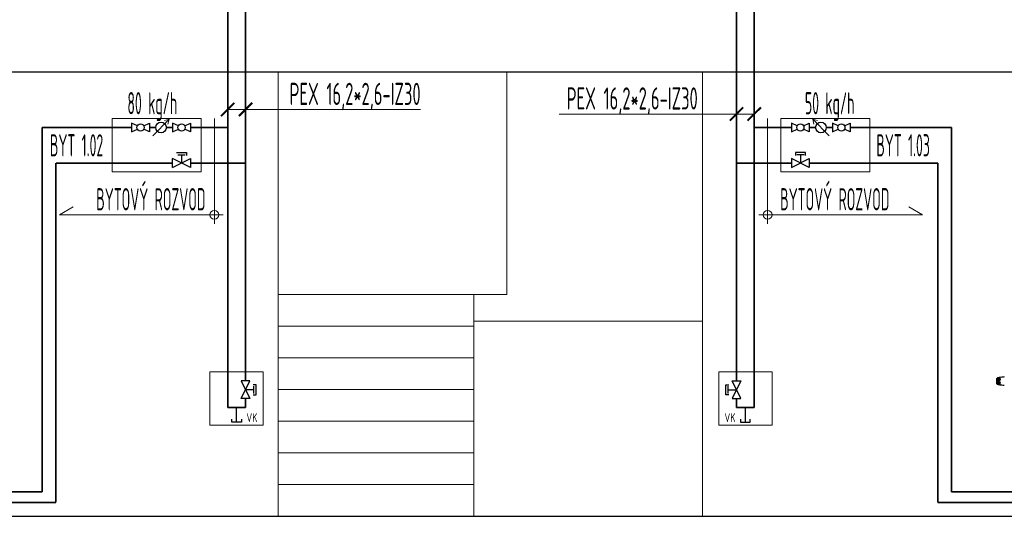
# Model space of a CAD drawing. Header units: millimetres. Extents: x 60394 to 199354, y 20895 to 166073.
# Tile 90 of 256: x 84886 to 90422, y 20895 to 23689. Entities that reach past the tile are written whole.
import ezdxf
from ezdxf.enums import TextEntityAlignment as Align

# ---------------------------------------------------------------- set-up
doc = ezdxf.new("R2010")
doc.units = ezdxf.units.MM
doc.linetypes.add('phl_thick', pattern=[0])
doc.linetypes.add('VERDECKT', pattern=[9.525, 6.35, -3.175])
for name, color, linetype, lineweight in [('JS_VYT_POPIS - OBECNĚ', 7, 'Continuous', 5), ('UT_KOTY - DIMENZE', 7, 'Continuous', 5), ('UT_POTRUBI - PŘÍVOD', 1, 'Continuous', 35), ('UT_SCHÉMA_POPIS', 7, 'VERDECKT', 5), ('UT_SCHÉMA_PŘÍVOD', 10, 'Continuous', 35), ('UT_SCHÉMA_SYMBOLY', 7, 'Continuous', 25), ('UT_SCHÉMA_ZPÁTEČKA', 172, 'VERDECKT', 35), ('UT_ZAŘÍZENÍ - ZDROJ', 3, 'Continuous', 35), ('VZT_50 POPIS - OBECNE', 7, 'Continuous', 5)]:
    doc.layers.add(name, color=color, linetype=linetype, lineweight=lineweight)
doc.styles.add('ISO 2.5', font='isocp.shx', dxfattribs={"width": 0.8, "height": 2.5})
doc.styles.add('ISOCP 2.5', font='isocp.shx', dxfattribs={"width": 0.6, "height": 2.5})
doc.styles.add('VZT_POPIS', font='isocp.shx', dxfattribs={"width": 0.6, "height": 125})

# ---------------------------------------------------------------- blocks, each defined once
blk = doc.blocks.new('_ArchTick')
at = {"color": 0, "linetype": 'ByBlock', "const_width": 0.15}
blk.add_lwpolyline([(-0.5, -0.5), (0.5, 0.5)], dxfattribs=at)

msp = doc.modelspace()

# ---------------------------------------------------------------- linework, layer by layer
for p, q in [((64740.6, 23395.4), (199354.4, 23395.4)), ((64740.6, 20895.4), (199354.4, 20895.4))]:
    msp.add_line(p, q)
at = {"color": 0, "linetype": 'Continuous'}
for p, q in [((90380.2, 21640.6), (90380.2, 21671.4)), ((90381.2, 21639.5), (90381.2, 21672.5)), ((90383.2, 21666.9), (90383.2, 21671)), ((90383.2, 21652.7), (90383.2, 21659.4)), ((90383.6, 21671.4), (90383.7, 21671.4)), ((90383.7, 21671.4), (90383.7, 21671.4)), ((90383.7, 21671.4), (90383.8, 21671.4)), ((90384.1, 21673.9), (90384.1, 21673.9)), ((90384.1, 21668.4), (90384.1, 21671.5)), ((90384.1, 21653.5), (90384.1, 21658.5)), ((90384.2, 21671.7), (90384.2, 21671.7)), ((90384.2, 21671.7), (90384.2, 21671.7)), ((90384.2, 21668.4), (90384.2, 21671.6)), ((90384.2, 21653.5), (90384.2, 21658.5)), ((90384.5, 21674.1), (90384.5, 21674.1)), ((90384.6, 21674), (90384.5, 21674)), ((90384.5, 21671.8), (90384.7, 21671.8)), ((90392.6, 21675.5), (90392.6, 21675.5)), ((90392.6, 21675.5), (90392.6, 21675.5)), ((90392.6, 21675.5), (90392.6, 21675.5)), ((90392.8, 21675.5), (90392.6, 21675.4)), ((90399.4, 21675.6), (90399.4, 21675.6)), ((90383.2, 21641), (90383.2, 21645.2)), ((90383.7, 21640.6), (90383.6, 21640.6)), ((90383.7, 21640.7), (90383.7, 21640.7)), ((90383.8, 21640.6), (90383.7, 21640.6)), ((90384.1, 21640.5), (90384.1, 21643.7)), ((90384.2, 21640.5), (90384.2, 21643.6)), ((90384.2, 21640.4), (90384.2, 21640.4)), ((90384.2, 21640.4), (90384.2, 21640.4)), ((90384.7, 21640.2), (90384.5, 21640.2)), ((90392.6, 21636.5), (90392.5, 21636.5)), ((90399.3, 21636.4), (90399.3, 21636.4))]:
    msp.add_line(p, q, dxfattribs=at)
for centre, radius, start, end in [((90491.1, 21656), 112, 172.094, 187.906), ((90381.5, 21671.2), 1.3, 100.5629, 172.094), ((90472.7, 21182), 499, 100.3222, 100.5629), ((90390.5, 21667.8), 8.8, 144.3884, 144.9605), ((90391.5, 21667.1), 10.1, 143.5801, 144.3916), ((90383.6, 21671.9), 0.564, 280.0673, 280.9293), ((90380.5, 21676.5), 6.13, 302.8759, 303.8307), ((90384.8, 21670.4), 1.42, 101.209, 104.7713), ((90472.7, 21182), 500, 95.8635, 99.2151), ((90394.9, 21686.4), 11.6, 291.7214, 292.5819), ((90395.9, 21684), 9.09, 292.5987, 293.6391), ((90381.5, 21640.8), 1.3, 187.906, 259.4371), ((90472.7, 22130.1), 499, 259.4371, 259.6771), ((90390.1, 21644), 8.41, 214.9878, 215.2793), ((90391.4, 21644.9), 9.99, 215.3091, 216.3792), ((90380.2, 21635.2), 6.61, 55.991, 57.3511), ((90378.4, 21632.5), 9.8, 54.8309, 55.9509), ((90384.3, 21640.5), 0.085, 180.0437, 189.0843), ((90384.8, 21641.7), 1.53, 257.9795, 258.733), ((90386, 21645.9), 8.13, 259.0591, 259.5501), ((90472.7, 22130.1), 500, 260.7761, 264.1365), ((90394.9, 21625.5), 11.8, 67.6569, 68.2206), ((90395.8, 21627.8), 9.28, 66.4168, 67.6933)]:
    msp.add_arc(centre, radius, start, end, dxfattribs=at)
for points, knots in [([(90383.6, 21671.4), (90383.5, 21671.4), (90383.5, 21671.4), (90383.4, 21671.3), (90383.3, 21671.2), (90383.3, 21671.1), (90383.2, 21671.1), (90383.2, 21671)], [0, 0, 0, 0, 0.19482, 0.35748, 0.608365, 0.813655, 1, 1, 1, 1]), ([(90383.2, 21671), (90383.3, 21671), (90383.4, 21671.1), (90383.5, 21671.2), (90383.7, 21671.2), (90383.8, 21671.3)], [0, 0, 0, 0, 0.189472, 0.420855, 1, 1, 1, 1]), ([(90384.1, 21668.4), (90384, 21668.2), (90383.6, 21667.8), (90383.4, 21667.3), (90383.2, 21666.9)], [0, 0, 0, 0, 0.246978, 1, 1, 1, 1]), ([(90383.2, 21666.9), (90383.2, 21666.8), (90383.3, 21666.7), (90383.3, 21666.6), (90383.3, 21666.5), (90383.4, 21666.4), (90383.5, 21666.4), (90383.5, 21666.4), (90383.6, 21666.4)], [0, 0, 0, 0, 0.238003, 0.476366, 0.597445, 0.721615, 0.853559, 1, 1, 1, 1]), ([(90383.6, 21660.1), (90383.5, 21660.1), (90383.5, 21660), (90383.4, 21660), (90383.3, 21659.9), (90383.3, 21659.7), (90383.3, 21659.6), (90383.2, 21659.4), (90383.2, 21659.4)], [0, 0, 0, 0, 0.125535, 0.252013, 0.377694, 0.502869, 0.751849, 1, 1, 1, 1]), ([(90383.2, 21659.4), (90383.3, 21659.2), (90383.6, 21658.8), (90383.9, 21658.6), (90384.1, 21658.5)], [0, 0, 0, 0, 0.522223, 1, 1, 1, 1]), ([(90384.1, 21653.5), (90383.9, 21653.4), (90383.6, 21653.2), (90383.3, 21652.9), (90383.2, 21652.7)], [0, 0, 0, 0, 0.477899, 1, 1, 1, 1]), ([(90383.2, 21652.7), (90383.2, 21652.6), (90383.3, 21652.5), (90383.3, 21652.3), (90383.3, 21652.2), (90383.4, 21652.1), (90383.5, 21652), (90383.5, 21652), (90383.6, 21652)], [0, 0, 0, 0, 0.248169, 0.497163, 0.622341, 0.748019, 0.874484, 1, 1, 1, 1]), ([(90383.6, 21645.7), (90383.5, 21645.7), (90383.5, 21645.7), (90383.4, 21645.6), (90383.3, 21645.6), (90383.3, 21645.5), (90383.3, 21645.3), (90383.2, 21645.2), (90383.2, 21645.2)], [0, 0, 0, 0, 0.146355, 0.278259, 0.402425, 0.523518, 0.761934, 1, 1, 1, 1]), ([(90383.3, 21672.9), (90383.3, 21672.9), (90383.4, 21672.9), (90383.5, 21672.9), (90383.6, 21672.9)], [0, 0, 0, 0, 0.14802, 1, 1, 1, 1]), ([(90383.4, 21673.1), (90383.4, 21673.1), (90383.6, 21673.4), (90383.9, 21673.7), (90384.1, 21673.9)], [0, 0, 0, 0, 0.221481, 1, 1, 1, 1]), ([(90394.3, 21674.1), (90394.4, 21674.1), (90394.5, 21674.1), (90394.6, 21674.2), (90394.7, 21674.2), (90394.8, 21674.3), (90394.8, 21674.3), (90394.8, 21674.4), (90394.8, 21674.4), (90394.8, 21674.4), (90394.8, 21674.4), (90394.8, 21674.5), (90394.7, 21674.5), (90394.6, 21674.5), (90394.4, 21674.5), (90394.1, 21674.5), (90393.8, 21674.5), (90393.4, 21674.5), (90393, 21674.4), (90392.7, 21674.4), (90392.3, 21674.3), (90391.9, 21674.3), (90391.5, 21674.2), (90390.9, 21674.2), (90390.2, 21674.1), (90389.4, 21673.9), (90388.6, 21673.8), (90387.8, 21673.7), (90386.6, 21673.5), (90385.2, 21673.2), (90384.1, 21673), (90383.6, 21672.9)], [0, 0, 0, 0, 0.013224, 0.025246, 0.035584, 0.043707, 0.046793, 0.049242, 0.051265, 0.053246, 0.055591, 0.058505, 0.066098, 0.075763, 0.087038, 0.112872, 0.141444, 0.171707, 0.203125, 0.235343, 0.268137, 0.301392, 0.33501, 0.368911, 0.437385, 0.506544, 0.576211, 0.646269, 0.71663, 0.85801, 1, 1, 1, 1]), ([(90384.5, 21674), (90384.3, 21673.8), (90384.1, 21673.5), (90383.7, 21673.2), (90383.6, 21673), (90383.6, 21672.9)], [0, 0, 0, 0, 0.588807, 0.825815, 1, 1, 1, 1]), ([(90383.6, 21671.4), (90383.6, 21671.4), (90383.6, 21671.4), (90383.7, 21671.4), (90383.7, 21671.4)], [0, 0, 0, 0, 0.213215, 1, 1, 1, 1]), ([(90384.5, 21668), (90384.3, 21667.8), (90383.9, 21667.3), (90383.6, 21666.7), (90383.6, 21666.4)], [0, 0, 0, 0, 0.500208, 1, 1, 1, 1]), ([(90383.6, 21660.1), (90384.1, 21660.1), (90385.1, 21660.2), (90386.6, 21660.5), (90388.2, 21660.8), (90389.4, 21661.1), (90390.5, 21661.4), (90391.2, 21661.6), (90391.9, 21661.9), (90392.7, 21662.2), (90393.3, 21662.5), (90393.7, 21662.8), (90394, 21663), (90394.3, 21663.2), (90394.6, 21663.5), (90394.8, 21663.8), (90394.8, 21664), (90394.9, 21664.2), (90394.8, 21664.4), (90394.8, 21664.6), (90394.6, 21664.8), (90394.3, 21665.1), (90394, 21665.3), (90393.7, 21665.4), (90393.2, 21665.6), (90392.7, 21665.8), (90391.9, 21666), (90391.2, 21666.1), (90390.4, 21666.2), (90389.7, 21666.3), (90388.9, 21666.4), (90387.9, 21666.4), (90386.6, 21666.5), (90385.1, 21666.4), (90384.1, 21666.4), (90383.6, 21666.4)], [0, 0, 0, 0, 0.063495, 0.12712, 0.190878, 0.25478, 0.286791, 0.31884, 0.350926, 0.383041, 0.415158, 0.431203, 0.447213, 0.463143, 0.478902, 0.4943, 0.5018, 0.509129, 0.516317, 0.523425, 0.537606, 0.551987, 0.566584, 0.581352, 0.596258, 0.626376, 0.656797, 0.687441, 0.718253, 0.749203, 0.780268, 0.811433, 0.874017, 0.936884, 1, 1, 1, 1]), ([(90383.6, 21660.1), (90383.6, 21659.9), (90383.7, 21659.7), (90383.9, 21659.4), (90384.2, 21659.2), (90384.4, 21659.1), (90384.5, 21659)], [0, 0, 0, 0, 0.272929, 0.523074, 0.761734, 1, 1, 1, 1]), ([(90384.5, 21653), (90384.4, 21653), (90384.2, 21652.9), (90383.9, 21652.7), (90383.7, 21652.4), (90383.6, 21652.1), (90383.6, 21652)], [0, 0, 0, 0, 0.238394, 0.476974, 0.727116, 1, 1, 1, 1]), ([(90383.6, 21645.7), (90384.1, 21645.7), (90385.1, 21645.6), (90386.6, 21645.6), (90387.9, 21645.6), (90388.9, 21645.7), (90389.7, 21645.7), (90390.4, 21645.8), (90391.2, 21645.9), (90391.9, 21646.1), (90392.7, 21646.2), (90393.2, 21646.4), (90393.7, 21646.6), (90394, 21646.8), (90394.3, 21647), (90394.6, 21647.2), (90394.8, 21647.4), (90394.8, 21647.7), (90394.9, 21647.8), (90394.8, 21648), (90394.8, 21648.3), (90394.6, 21648.5), (90394.5, 21648.7), (90394.3, 21648.9), (90394, 21649.1), (90393.7, 21649.3), (90393.3, 21649.6), (90392.7, 21649.9), (90391.9, 21650.2), (90391.2, 21650.4), (90390.5, 21650.7), (90389.4, 21651), (90388.2, 21651.3), (90386.6, 21651.6), (90385.1, 21651.8), (90384.1, 21651.9), (90383.6, 21652)], [0, 0, 0, 0, 0.063112, 0.125975, 0.188555, 0.219719, 0.250782, 0.281729, 0.312543, 0.343186, 0.373609, 0.403727, 0.418634, 0.433407, 0.448005, 0.462391, 0.476578, 0.483689, 0.490881, 0.498215, 0.505719, 0.521118, 0.528977, 0.536891, 0.552822, 0.568831, 0.584876, 0.616992, 0.649103, 0.681187, 0.713234, 0.745242, 0.809138, 0.87289, 0.93651, 1, 1, 1, 1]), ([(90383.6, 21645.7), (90383.6, 21645.5), (90383.8, 21644.9), (90384.2, 21644.4), (90384.5, 21644)], [0, 0, 0, 0, 0.247925, 1, 1, 1, 1]), ([(90383.7, 21671.4), (90383.7, 21671.4), (90383.7, 21671.4), (90383.7, 21671.4), (90383.7, 21671.4), (90383.7, 21671.4), (90383.7, 21671.4), (90383.8, 21671.4), (90383.8, 21671.4), (90383.8, 21671.4), (90383.8, 21671.4), (90383.8, 21671.4)], [0, 0, 0, 0, 0.050729, 0.053439, 0.064665, 0.125059, 0.230112, 0.374221, 0.553235, 0.763061, 1, 1, 1, 1]), ([(90383.8, 21671.4), (90383.9, 21671.5), (90384, 21671.5), (90384.1, 21671.6), (90384.2, 21671.7)], [0, 0, 0, 0, 0.212027, 1, 1, 1, 1]), ([(90383.9, 21671.4), (90383.9, 21671.4), (90384, 21671.4), (90384, 21671.5), (90384.1, 21671.5)], [0, 0, 0, 0, 0.242177, 1, 1, 1, 1]), ([(90384.1, 21673.9), (90384.1, 21674), (90384.2, 21674), (90384.3, 21674), (90384.4, 21674.1), (90384.5, 21674.1), (90384.5, 21674.1)], [0, 0, 0, 0, 0.265729, 0.479644, 0.722816, 1, 1, 1, 1]), ([(90384.5, 21674), (90384.5, 21674), (90384.4, 21674), (90384.2, 21674), (90384.1, 21674), (90384.1, 21673.9), (90384.1, 21673.9), (90384.1, 21673.9)], [0, 0, 0, 0, 0.33971, 0.636245, 0.862204, 0.94183, 1, 1, 1, 1]), ([(90384.1, 21671.5), (90384.1, 21671.5), (90384.1, 21671.6), (90384.2, 21671.6), (90384.2, 21671.7)], [0, 0, 0, 0, 0.468978, 1, 1, 1, 1]), ([(90384.2, 21671.6), (90384.2, 21671.6), (90384.2, 21671.6), (90384.1, 21671.5), (90384.1, 21671.5)], [0, 0, 0, 0, 0.258764, 1, 1, 1, 1]), ([(90384.5, 21668), (90384.5, 21668), (90384.4, 21668.1), (90384.2, 21668.1), (90384.1, 21668.2), (90384.1, 21668.3), (90384.1, 21668.4)], [0, 0, 0, 0, 0.291894, 0.562609, 0.798475, 1, 1, 1, 1]), ([(90384.2, 21668.4), (90384.2, 21668.4), (90384.2, 21668.4), (90384.1, 21668.4), (90384.1, 21668.4)], [0, 0, 0, 0, 0.266982, 1, 1, 1, 1]), ([(90384.1, 21658.5), (90384.1, 21658.6), (90384.1, 21658.7), (90384.2, 21658.9), (90384.4, 21659), (90384.5, 21659), (90384.5, 21659)], [0, 0, 0, 0, 0.250125, 0.500215, 0.750197, 1, 1, 1, 1]), ([(90384.2, 21658.5), (90384.2, 21658.5), (90384.2, 21658.5), (90384.1, 21658.5), (90384.1, 21658.5)], [0, 0, 0, 0, 0.284006, 1, 1, 1, 1]), ([(90384.5, 21653), (90384.5, 21653), (90384.4, 21653.1), (90384.2, 21653.2), (90384.1, 21653.3), (90384.1, 21653.5), (90384.1, 21653.5)], [0, 0, 0, 0, 0.249817, 0.499798, 0.74986, 1, 1, 1, 1]), ([(90384.2, 21653.5), (90384.2, 21653.5), (90384.2, 21653.5), (90384.1, 21653.5), (90384.1, 21653.5)], [0, 0, 0, 0, 0.284019, 1, 1, 1, 1]), ([(90384.2, 21671.7), (90384.2, 21671.7), (90384.2, 21671.7), (90384.3, 21671.7), (90384.3, 21671.7)], [0, 0, 0, 0, 0.247211, 1, 1, 1, 1]), ([(90384.2, 21671.6), (90384.2, 21671.6), (90384.2, 21671.6), (90384.3, 21671.6), (90384.3, 21671.6)], [0, 0, 0, 0, 0.225175, 1, 1, 1, 1]), ([(90384.5, 21668.3), (90384.5, 21668.3), (90384.4, 21668.3), (90384.3, 21668.3), (90384.3, 21668.3), (90384.2, 21668.4), (90384.2, 21668.4)], [0, 0, 0, 0, 0.287056, 0.554503, 0.787456, 1, 1, 1, 1]), ([(90384.2, 21658.5), (90384.2, 21658.6), (90384.3, 21658.7), (90384.3, 21658.8), (90384.4, 21658.8), (90384.5, 21658.8), (90384.5, 21658.8)], [0, 0, 0, 0, 0.249368, 0.500015, 0.750587, 1, 1, 1, 1]), ([(90384.5, 21653.2), (90384.5, 21653.2), (90384.4, 21653.2), (90384.3, 21653.3), (90384.3, 21653.4), (90384.2, 21653.5), (90384.2, 21653.5)], [0, 0, 0, 0, 0.249451, 0.500018, 0.750583, 1, 1, 1, 1]), ([(90384.3, 21671.6), (90384.3, 21671.6), (90384.3, 21671.7), (90384.3, 21671.7), (90384.3, 21671.7)], [0, 0, 0, 0, 0.225244, 1, 1, 1, 1]), ([(90384.3, 21671.7), (90384.3, 21671.7), (90384.4, 21671.7), (90384.4, 21671.7), (90384.4, 21671.7)], [0, 0, 0, 0, 0.241505, 1, 1, 1, 1]), ([(90384.4, 21671.7), (90384.4, 21671.7), (90384.5, 21671.7), (90384.5, 21671.8), (90384.5, 21671.8)], [0, 0, 0, 0, 0.246414, 1, 1, 1, 1]), ([(90384.5, 21671.8), (90385.8, 21672), (90387.7, 21672.4), (90390.2, 21673), (90392.1, 21673.5), (90393.7, 21673.9), (90394.9, 21674.2), (90396.1, 21674.5), (90397.3, 21674.9), (90398.4, 21675.3), (90399, 21675.5), (90399.2, 21675.6)], [0, 0, 0, 0, 0.256646, 0.384673, 0.512244, 0.638988, 0.701822, 0.764153, 0.886175, 0.944757, 1, 1, 1, 1]), ([(90392.6, 21675.5), (90391.3, 21675.3), (90388.6, 21674.8), (90385.9, 21674.3), (90384.5, 21674.1)], [0, 0, 0, 0, 0.496975, 1, 1, 1, 1]), ([(90384.5, 21674.1), (90385.9, 21674.3), (90388.6, 21674.8), (90391.3, 21675.3), (90392.6, 21675.5)], [0, 0, 0, 0, 0.502936, 1, 1, 1, 1]), ([(90384.5, 21674.1), (90384.5, 21674.1), (90384.5, 21674.1), (90384.5, 21674.1), (90384.5, 21674), (90384.5, 21674), (90384.5, 21674)], [0, 0, 0, 0, 0.078563, 0.274425, 0.586251, 1, 1, 1, 1]), ([(90384.5, 21671.8), (90384.5, 21671.8), (90384.5, 21671.8), (90384.5, 21671.8), (90384.5, 21671.8), (90384.5, 21671.8), (90384.5, 21671.8)], [0, 0, 0, 0, 0.428218, 0.741394, 0.932956, 1, 1, 1, 1]), ([(90384.5, 21658.8), (90385.3, 21658.9), (90386.7, 21659.1), (90388.9, 21659.5), (90390.7, 21659.9), (90392.1, 21660.2), (90393.2, 21660.5), (90394.2, 21660.8), (90395.3, 21661.2), (90396.3, 21661.6), (90397.3, 21662.1), (90398.1, 21662.5), (90398.7, 21662.9), (90399.2, 21663.2), (90399.6, 21663.6), (90400, 21664), (90400.2, 21664.4), (90400.3, 21664.7), (90400.3, 21665), (90400.3, 21665.2), (90400.2, 21665.6), (90400, 21665.9), (90399.6, 21666.3), (90399.2, 21666.5), (90398.7, 21666.8), (90398.1, 21667.1), (90397.3, 21667.4), (90396.3, 21667.6), (90395.3, 21667.8), (90394.2, 21668), (90393.2, 21668.1), (90392.1, 21668.2), (90390.7, 21668.3), (90388.9, 21668.4), (90386.7, 21668.4), (90385.3, 21668.3), (90384.5, 21668.3)], [0, 0, 0, 0, 0.063635, 0.127396, 0.191296, 0.223303, 0.255348, 0.287434, 0.319562, 0.351727, 0.383919, 0.416107, 0.432182, 0.448215, 0.464156, 0.479907, 0.495291, 0.502793, 0.510127, 0.517331, 0.52445, 0.538608, 0.552922, 0.567437, 0.582127, 0.596956, 0.626929, 0.657232, 0.687777, 0.718508, 0.74939, 0.780398, 0.811517, 0.874045, 0.936883, 1, 1, 1, 1]), ([(90384.5, 21668.3), (90384.5, 21668.2), (90384.5, 21668.1), (90384.5, 21668.1), (90384.5, 21668)], [0, 0, 0, 0, 0.467767, 1, 1, 1, 1]), ([(90384.5, 21659), (90385.3, 21659.1), (90386.7, 21659.3), (90388.8, 21659.7), (90390.6, 21660), (90392, 21660.4), (90393.1, 21660.7), (90394.1, 21661), (90395.2, 21661.3), (90396.2, 21661.7), (90397.2, 21662.2), (90398.2, 21662.7), (90398.9, 21663.2), (90399.5, 21663.6), (90399.8, 21664), (90400, 21664.3), (90400.1, 21664.5), (90400.2, 21664.7), (90400.2, 21665), (90400.2, 21665.2), (90400.1, 21665.5), (90399.9, 21665.9), (90399.5, 21666.2), (90399.1, 21666.5), (90398.6, 21666.7), (90398.2, 21666.9), (90397.7, 21667.1), (90397, 21667.3), (90396.2, 21667.5), (90395.2, 21667.7), (90394.1, 21667.8), (90393.1, 21667.9), (90392, 21668), (90390.6, 21668.1), (90388.8, 21668.1), (90386.7, 21668.1), (90385.3, 21668), (90384.5, 21668)], [0, 0, 0, 0, 0.063589, 0.127295, 0.191136, 0.223111, 0.255121, 0.287171, 0.319267, 0.351401, 0.383569, 0.41575, 0.447866, 0.463844, 0.479652, 0.487454, 0.495134, 0.502662, 0.51, 0.517195, 0.524298, 0.538439, 0.552765, 0.567303, 0.582017, 0.596869, 0.611832, 0.626888, 0.657217, 0.687781, 0.718525, 0.749415, 0.780427, 0.811548, 0.874072, 0.936899, 1, 1, 1, 1]), ([(90384.5, 21658.8), (90384.5, 21658.9), (90384.5, 21658.9), (90384.5, 21659), (90384.5, 21659)], [0, 0, 0, 0, 0.583261, 1, 1, 1, 1]), ([(90384.5, 21643.8), (90385.3, 21643.7), (90386.7, 21643.7), (90388.9, 21643.7), (90390.7, 21643.7), (90392.1, 21643.8), (90393.2, 21643.9), (90394.2, 21644), (90395.3, 21644.2), (90396.3, 21644.4), (90397.3, 21644.7), (90398.1, 21645), (90398.7, 21645.2), (90399.2, 21645.5), (90399.6, 21645.8), (90399.9, 21646.1), (90400.1, 21646.3), (90400.2, 21646.6), (90400.3, 21646.8), (90400.3, 21647.1), (90400.2, 21647.6), (90400, 21648), (90399.6, 21648.4), (90399.2, 21648.8), (90398.7, 21649.1), (90398.1, 21649.5), (90397.3, 21650), (90396.3, 21650.4), (90395.3, 21650.8), (90394.2, 21651.2), (90392.8, 21651.6), (90391, 21652.1), (90388.9, 21652.6), (90386.7, 21652.9), (90385.3, 21653.1), (90384.5, 21653.2)], [0, 0, 0, 0, 0.063127, 0.125969, 0.188473, 0.219596, 0.250616, 0.281496, 0.312222, 0.342767, 0.373071, 0.403045, 0.417875, 0.432563, 0.447076, 0.461383, 0.468491, 0.475585, 0.482706, 0.489913, 0.504703, 0.520085, 0.535843, 0.551789, 0.567824, 0.583902, 0.616092, 0.648285, 0.680449, 0.712576, 0.744661, 0.808707, 0.872603, 0.936364, 1, 1, 1, 1]), ([(90384.5, 21653.2), (90384.5, 21653.2), (90384.5, 21653.1), (90384.5, 21653), (90384.5, 21653)], [0, 0, 0, 0, 0.582827, 1, 1, 1, 1]), ([(90384.5, 21644), (90385.3, 21644), (90386.7, 21643.9), (90388.5, 21643.9), (90389.9, 21643.9), (90391, 21644), (90392, 21644), (90393.1, 21644.1), (90394.1, 21644.2), (90395.2, 21644.4), (90396.2, 21644.6), (90397.2, 21644.8), (90398, 21645.1), (90398.6, 21645.3), (90399.1, 21645.6), (90399.5, 21645.8), (90399.8, 21646.1), (90400, 21646.4), (90400.1, 21646.6), (90400.2, 21646.8), (90400.2, 21647.1), (90400.1, 21647.6), (90399.9, 21648), (90399.5, 21648.4), (90399.1, 21648.8), (90398.6, 21649.1), (90398, 21649.5), (90397.2, 21649.9), (90396.2, 21650.3), (90395.2, 21650.7), (90394.1, 21651.1), (90393.1, 21651.4), (90392, 21651.7), (90390.6, 21652), (90388.8, 21652.4), (90386.7, 21652.7), (90385.3, 21652.9), (90384.5, 21653)], [0, 0, 0, 0, 0.063114, 0.125949, 0.157245, 0.188456, 0.219582, 0.250607, 0.281495, 0.312234, 0.342798, 0.373129, 0.40314, 0.417992, 0.432705, 0.447241, 0.461558, 0.468661, 0.475744, 0.482848, 0.490045, 0.504858, 0.520307, 0.536124, 0.552106, 0.56816, 0.584244, 0.616427, 0.648598, 0.680734, 0.712828, 0.744881, 0.776894, 0.808867, 0.872702, 0.936412, 1, 1, 1, 1]), ([(90392.6, 21675.4), (90391.3, 21675.2), (90388.6, 21674.7), (90385.9, 21674.2), (90384.6, 21674)], [0, 0, 0, 0, 0.497132, 1, 1, 1, 1]), ([(90384.7, 21671.8), (90386, 21672.1), (90387.9, 21672.5), (90390.4, 21673.1), (90392, 21673.5), (90393.2, 21673.8), (90394.2, 21674), (90395.1, 21674.3), (90396, 21674.5), (90396.9, 21674.8), (90397.8, 21675.1), (90398.6, 21675.3), (90399.1, 21675.5), (90399.4, 21675.6)], [0, 0, 0, 0, 0.25737, 0.385747, 0.513657, 0.577329, 0.64069, 0.703648, 0.766063, 0.827658, 0.887975, 0.946116, 1, 1, 1, 1]), ([(90399.5, 21675.7), (90399.6, 21675.7), (90399.8, 21675.8), (90400, 21675.9), (90400.1, 21676), (90400.2, 21676), (90400.3, 21676.1), (90400.3, 21676.2), (90400.3, 21676.2), (90400.2, 21676.3), (90400.2, 21676.3), (90400.1, 21676.3), (90400.1, 21676.3), (90399.9, 21676.3), (90399.8, 21676.4), (90399.5, 21676.4), (90399.3, 21676.4), (90399, 21676.3), (90398.7, 21676.3), (90398.3, 21676.3), (90397.8, 21676.2), (90397.2, 21676.2), (90396.6, 21676.1), (90395.9, 21676), (90395.3, 21675.9), (90394.6, 21675.8), (90393.8, 21675.7), (90393.1, 21675.6), (90392.6, 21675.5)], [0, 0, 0, 0, 0.02948, 0.055907, 0.078214, 0.087353, 0.094931, 0.105555, 0.109954, 0.115017, 0.121315, 0.129009, 0.138057, 0.148338, 0.172058, 0.199047, 0.228459, 0.259634, 0.292171, 0.325754, 0.395293, 0.467136, 0.540634, 0.615369, 0.691049, 0.767475, 0.844512, 1, 1, 1, 1]), ([(90399.4, 21675.6), (90399.4, 21675.7), (90399.6, 21675.7), (90399.8, 21675.8), (90400, 21675.9), (90400.1, 21676), (90400.1, 21676), (90400.2, 21676.1), (90400.2, 21676.1), (90400.2, 21676.2), (90400.2, 21676.2), (90400.2, 21676.2), (90400.1, 21676.3), (90400, 21676.3), (90399.9, 21676.3), (90399.7, 21676.3), (90399.5, 21676.3), (90399.3, 21676.3), (90398.9, 21676.3), (90398.5, 21676.3), (90397.9, 21676.2), (90397.3, 21676.1), (90396.7, 21676), (90396, 21676), (90395.4, 21675.9), (90394.8, 21675.8), (90393.9, 21675.6), (90393.3, 21675.5), (90392.8, 21675.5)], [0, 0, 0, 0, 0.03089, 0.059177, 0.083881, 0.094457, 0.103528, 0.11093, 0.116684, 0.121223, 0.125685, 0.131127, 0.137993, 0.146338, 0.156051, 0.17896, 0.205464, 0.234539, 0.265468, 0.331155, 0.400252, 0.471609, 0.544574, 0.618731, 0.693793, 0.769568, 0.845928, 1, 1, 1, 1]), ([(90383.2, 21645.2), (90383.3, 21645), (90383.5, 21644.5), (90383.8, 21644), (90384.1, 21643.7)], [0, 0, 0, 0, 0.251574, 1, 1, 1, 1]), ([(90383.8, 21640.7), (90383.7, 21640.8), (90383.5, 21640.9), (90383.4, 21641), (90383.3, 21641), (90383.2, 21641)], [0, 0, 0, 0, 0.577794, 0.80943, 1, 1, 1, 1]), ([(90383.2, 21641), (90383.2, 21641), (90383.3, 21640.9), (90383.3, 21640.8), (90383.4, 21640.7), (90383.5, 21640.7), (90383.5, 21640.7), (90383.6, 21640.6)], [0, 0, 0, 0, 0.186516, 0.391937, 0.642812, 0.805374, 1, 1, 1, 1]), ([(90383.6, 21639.1), (90383.5, 21639.1), (90383.4, 21639.1), (90383.4, 21639.1), (90383.3, 21639.1)], [0, 0, 0, 0, 0.376124, 1, 1, 1, 1]), ([(90384.1, 21638.1), (90384, 21638.2), (90383.8, 21638.5), (90383.5, 21638.7), (90383.4, 21639)], [0, 0, 0, 0, 0.274505, 1, 1, 1, 1]), ([(90383.7, 21640.7), (90383.7, 21640.7), (90383.6, 21640.7), (90383.6, 21640.7), (90383.6, 21640.6)], [0, 0, 0, 0, 0.296315, 1, 1, 1, 1]), ([(90383.6, 21639.1), (90383.6, 21639), (90383.7, 21638.9), (90384, 21638.6), (90384.2, 21638.3), (90384.4, 21638.1), (90384.5, 21638)], [0, 0, 0, 0, 0.174298, 0.411219, 0.692021, 1, 1, 1, 1]), ([(90383.6, 21639.1), (90384.1, 21639), (90385.2, 21638.8), (90386.6, 21638.5), (90387.8, 21638.4), (90388.6, 21638.2), (90389.4, 21638.1), (90390.3, 21638), (90390.9, 21637.9), (90391.5, 21637.8), (90391.9, 21637.7), (90392.3, 21637.7), (90392.7, 21637.6), (90393.1, 21637.6), (90393.4, 21637.6), (90393.8, 21637.5), (90394.1, 21637.5), (90394.4, 21637.5), (90394.6, 21637.5), (90394.7, 21637.5), (90394.8, 21637.6), (90394.8, 21637.6), (90394.8, 21637.6), (90394.8, 21637.6), (90394.8, 21637.7), (90394.8, 21637.7), (90394.8, 21637.7), (90394.7, 21637.8), (90394.6, 21637.8), (90394.5, 21637.9), (90394.4, 21638), (90394.3, 21638)], [0, 0, 0, 0, 0.142006, 0.283398, 0.353765, 0.423828, 0.493495, 0.562647, 0.631121, 0.66502, 0.698626, 0.731869, 0.764656, 0.796849, 0.828224, 0.858442, 0.886945, 0.912611, 0.92378, 0.93331, 0.940718, 0.943524, 0.945777, 0.947738, 0.949832, 0.952411, 0.955637, 0.963997, 0.974507, 0.98666, 1, 1, 1, 1]), ([(90383.9, 21640.6), (90383.8, 21640.6), (90383.8, 21640.6), (90383.7, 21640.6), (90383.7, 21640.7)], [0, 0, 0, 0, 0.632551, 1, 1, 1, 1]), ([(90384.2, 21640.4), (90384.1, 21640.4), (90384, 21640.5), (90383.9, 21640.5), (90383.9, 21640.6)], [0, 0, 0, 0, 0.283099, 1, 1, 1, 1]), ([(90384.1, 21643.7), (90384.1, 21643.7), (90384.1, 21643.8), (90384.2, 21643.9), (90384.4, 21644), (90384.5, 21644), (90384.5, 21644)], [0, 0, 0, 0, 0.201639, 0.43756, 0.708236, 1, 1, 1, 1]), ([(90384.2, 21643.6), (90384.2, 21643.6), (90384.2, 21643.6), (90384.1, 21643.6), (90384.1, 21643.7)], [0, 0, 0, 0, 0.267018, 1, 1, 1, 1]), ([(90384.2, 21640.5), (90384.2, 21640.5), (90384.2, 21640.5), (90384.1, 21640.5), (90384.1, 21640.5)], [0, 0, 0, 0, 0.258792, 1, 1, 1, 1]), ([(90384.2, 21640.4), (90384.2, 21640.4), (90384.1, 21640.4), (90384.1, 21640.5), (90384.1, 21640.5)], [0, 0, 0, 0, 0.53106, 1, 1, 1, 1]), ([(90384.5, 21637.9), (90384.4, 21637.9), (90384.4, 21638), (90384.3, 21638), (90384.2, 21638), (90384.1, 21638.1), (90384.1, 21638.1)], [0, 0, 0, 0, 0.273626, 0.507992, 0.727544, 1, 1, 1, 1]), ([(90384.1, 21638.1), (90384.1, 21638.1), (90384.1, 21638.1), (90384.1, 21638.1), (90384.2, 21638), (90384.4, 21638), (90384.5, 21638), (90384.5, 21638)], [0, 0, 0, 0, 0.057868, 0.137343, 0.363312, 0.660033, 1, 1, 1, 1]), ([(90384.2, 21643.6), (90384.2, 21643.6), (90384.3, 21643.7), (90384.3, 21643.7), (90384.4, 21643.8), (90384.5, 21643.8), (90384.5, 21643.8)], [0, 0, 0, 0, 0.212614, 0.445637, 0.713059, 1, 1, 1, 1]), ([(90384.4, 21640.3), (90384.4, 21640.3), (90384.3, 21640.3), (90384.2, 21640.3), (90384.2, 21640.4)], [0, 0, 0, 0, 0.254193, 1, 1, 1, 1]), ([(90384.3, 21640.3), (90384.3, 21640.3), (90384.3, 21640.4), (90384.2, 21640.4), (90384.2, 21640.4)], [0, 0, 0, 0, 0.308636, 1, 1, 1, 1]), ([(90384.4, 21640.3), (90384.4, 21640.3), (90384.4, 21640.3), (90384.4, 21640.3), (90384.3, 21640.3)], [0, 0, 0, 0, 0.257368, 1, 1, 1, 1]), ([(90384.5, 21643.8), (90384.5, 21643.8), (90384.5, 21643.9), (90384.5, 21644), (90384.5, 21644)], [0, 0, 0, 0, 0.467922, 1, 1, 1, 1]), ([(90399.2, 21636.5), (90399, 21636.6), (90398.4, 21636.8), (90397.3, 21637.2), (90395.8, 21637.6), (90394, 21638.1), (90391.5, 21638.7), (90388.4, 21639.5), (90385.8, 21640), (90384.5, 21640.3)], [0, 0, 0, 0, 0.055213, 0.113792, 0.23581, 0.360995, 0.487722, 0.743348, 1, 1, 1, 1]), ([(90384.5, 21640.3), (90384.5, 21640.3), (90384.5, 21640.3), (90384.5, 21640.2), (90384.5, 21640.2), (90384.5, 21640.2), (90384.5, 21640.2)], [0, 0, 0, 0, 0.428099, 0.741246, 0.932847, 1, 1, 1, 1]), ([(90384.5, 21637.9), (90384.5, 21637.9), (90384.5, 21637.9), (90384.5, 21638), (90384.5, 21638), (90384.5, 21638), (90384.5, 21638)], [0, 0, 0, 0, 0.078467, 0.274376, 0.586265, 1, 1, 1, 1]), ([(90384.5, 21638), (90385.2, 21637.9), (90386.9, 21637.6), (90389.6, 21637.1), (90391.5, 21636.8), (90392.5, 21636.6)], [0, 0, 0, 0, 0.251917, 0.627872, 1, 1, 1, 1]), ([(90392.5, 21636.5), (90391.2, 21636.7), (90388.5, 21637.2), (90385.9, 21637.7), (90384.5, 21637.9)], [0, 0, 0, 0, 0.497068, 1, 1, 1, 1]), ([(90399.3, 21636.4), (90399.1, 21636.5), (90398.6, 21636.7), (90397.7, 21637), (90396.9, 21637.3), (90395.7, 21637.6), (90394.1, 21638), (90391.7, 21638.7), (90388.5, 21639.4), (90386, 21639.9), (90384.7, 21640.2)], [0, 0, 0, 0, 0.054079, 0.112293, 0.172626, 0.23422, 0.359577, 0.486553, 0.742745, 1, 1, 1, 1]), ([(90392.5, 21636.6), (90393, 21636.5), (90393.7, 21636.4), (90394.5, 21636.3), (90395.2, 21636.2), (90395.8, 21636.1), (90396.5, 21636), (90397.1, 21635.9), (90397.8, 21635.8), (90398.4, 21635.8), (90398.8, 21635.7), (90399.2, 21635.7), (90399.5, 21635.7), (90399.7, 21635.7), (90399.9, 21635.7), (90400, 21635.7), (90400.1, 21635.8), (90400.1, 21635.8), (90400.2, 21635.8), (90400.2, 21635.9), (90400.2, 21635.9), (90400.2, 21635.9), (90400.1, 21636), (90400.1, 21636), (90400, 21636.1), (90399.8, 21636.2), (90399.6, 21636.3), (90399.4, 21636.4), (90399.3, 21636.4)], [0, 0, 0, 0, 0.153439, 0.229445, 0.304902, 0.379707, 0.453642, 0.526452, 0.597735, 0.666841, 0.732698, 0.763801, 0.793118, 0.81995, 0.843381, 0.853458, 0.862207, 0.869459, 0.875128, 0.87961, 0.884095, 0.889726, 0.896977, 0.905865, 0.916254, 0.94079, 0.969089, 1, 1, 1, 1]), ([(90392.6, 21636.5), (90393, 21636.4), (90393.7, 21636.3), (90394.6, 21636.2), (90395.2, 21636.1), (90395.9, 21636), (90396.5, 21635.9), (90397.2, 21635.8), (90397.8, 21635.8), (90398.3, 21635.7), (90398.7, 21635.7), (90399, 21635.7), (90399.3, 21635.7), (90399.5, 21635.7), (90399.7, 21635.7), (90399.9, 21635.7), (90400, 21635.7), (90400.1, 21635.7), (90400.2, 21635.7), (90400.2, 21635.8), (90400.3, 21635.8), (90400.3, 21635.8), (90400.3, 21635.9), (90400.2, 21635.9), (90400.2, 21636), (90400.1, 21636.1), (90400, 21636.1), (90399.8, 21636.2), (90399.6, 21636.3), (90399.5, 21636.3)], [0, 0, 0, 0, 0.155309, 0.232207, 0.308518, 0.38411, 0.45876, 0.532202, 0.604002, 0.673502, 0.707078, 0.73962, 0.77081, 0.800217, 0.827213, 0.851007, 0.8614, 0.870581, 0.878415, 0.8848, 0.889847, 0.894233, 0.899058, 0.905123, 0.912705, 0.92179, 0.943969, 0.970425, 1, 1, 1, 1])]:
    msp.add_open_spline(points, degree=3, knots=knots, dxfattribs=at)
for points in [[(90384.3, 21671.7), (90384.4, 21671.8), (90384.4, 21671.8), (90384.5, 21671.8)], [(90384.5, 21640.2), (90384.5, 21640.2), (90384.4, 21640.3), (90384.4, 21640.3)], [(90384.5, 21640.3), (90384.4, 21640.3), (90384.4, 21640.3), (90384.4, 21640.3)], [(90384.5, 21640.3), (90384.5, 21640.3), (90384.5, 21640.3), (90384.5, 21640.3)]]:
    msp.add_open_spline(points, degree=3, dxfattribs=at)
at = {"layer": 'UT_KOTY - DIMENZE'}
for points in [[(86055.4, 23183.8), (86334.8, 23183.8)], [(86155.4, 23183.8), (86334.8, 23183.8)], [(86334.8, 23183.8), (87139.9, 23183.8)], [(87918, 23158.2), (88723.1, 23158.2)], [(88915.7, 23158.2), (88723.1, 23158.2)], [(89015.7, 23158.2), (88723.1, 23158.2)]]:
    msp.add_lwpolyline(points, dxfattribs=at)
at = {"layer": 'UT_POTRUBI - PŘÍVOD'}
for p, q in [((85745.7, 23082.2), (85710.4, 23082.2)), ((85845.7, 23082.2), (86055.4, 23082.2)), ((89225.4, 23082.2), (89015.7, 23082.2)), ((89325.4, 23082.2), (89360.7, 23082.2))]:
    msp.add_line(p, q, dxfattribs=at)
at = {"layer": 'UT_SCHÉMA_PŘÍVOD'}
for p, q in [((86055.4, 26668.7), (86055.4, 21507.2)), ((89015.7, 26668.7), (89015.7, 21507.2)), ((85515.2, 23082.2), (85012.7, 23082.2)), ((85012.7, 23082.2), (85012.7, 21032.3)), ((85615.2, 23082.2), (85650.4, 23082.2)), ((89455.9, 23082.2), (89420.7, 23082.2)), ((89555.9, 23082.2), (90123.8, 23082.2)), ((90123.8, 23082.2), (90123.8, 21032.3)), ((86155.4, 21507.2), (86155.4, 21557.2)), ((88915.7, 21507.2), (88915.7, 21557.2)), ((86055.4, 21507.2), (86155.4, 21507.2)), ((89015.7, 21507.2), (88915.7, 21507.2)), ((85012.7, 21032.3), (78786, 21032.3)), ((90123.8, 21032.3), (94271.6, 21032.3))]:
    msp.add_line(p, q, dxfattribs=at)
at = {"layer": 'UT_SCHÉMA_SYMBOLY'}
for p, q in [((85547.3, 23091.2), (85515.2, 23107.2)), ((85515.2, 23107.2), (85515.2, 23057.2)), ((85583.1, 23091.2), (85615.2, 23107.2)), ((85615.2, 23107.2), (85615.2, 23057.2)), ((85777.8, 23091.2), (85745.7, 23107.2)), ((85745.7, 23107.2), (85745.7, 23057.2)), ((85813.5, 23091.2), (85845.7, 23107.2)), ((85845.7, 23107.2), (85845.7, 23057.2)), ((89257.5, 23091.2), (89225.4, 23107.2)), ((89225.4, 23107.2), (89225.4, 23057.2)), ((89293.3, 23091.2), (89325.4, 23107.2)), ((89325.4, 23107.2), (89325.4, 23057.2)), ((89488, 23091.2), (89455.9, 23107.2)), ((89455.9, 23107.2), (89455.9, 23057.2)), ((89523.8, 23091.2), (89555.9, 23107.2)), ((89555.9, 23107.2), (89555.9, 23057.2)), ((85515.2, 23057.2), (85547.3, 23073.3)), ((85615.2, 23057.2), (85583.1, 23073.3)), ((85745.7, 23057.2), (85777.8, 23073.3)), ((85845.7, 23057.2), (85813.5, 23073.3)), ((89225.4, 23057.2), (89257.5, 23073.3)), ((89325.4, 23057.2), (89293.3, 23073.3)), ((89455.9, 23057.2), (89488, 23073.3)), ((89555.9, 23057.2), (89523.8, 23073.3)), ((85767.1, 22941.3), (85824.2, 22941.3)), ((85774.7, 22928.2), (85816.7, 22928.2)), ((85795.7, 22928.2), (85795.7, 22882.2)), ((85824.2, 22941.3), (85824.2, 22924.4)), ((89304, 22941.3), (89246.8, 22941.3)), ((89246.8, 22941.3), (89246.8, 22924.4)), ((89296.4, 22928.2), (89254.4, 22928.2)), ((89275.4, 22928.2), (89275.4, 22882.2)), ((89304, 22924.4), (89304, 22941.3)), ((85745.7, 22857.2), (85845.7, 22907.2)), ((85845.7, 22857.2), (85745.7, 22907.2)), ((85745.7, 22857.2), (85745.7, 22907.2)), ((85845.7, 22907.2), (85845.7, 22857.2)), ((89325.4, 22857.2), (89225.4, 22907.2)), ((89225.4, 22857.2), (89325.4, 22907.2)), ((89225.4, 22907.2), (89225.4, 22857.2)), ((89325.4, 22907.2), (89325.4, 22857.2)), ((86130.4, 21557.2), (86180.4, 21657.2)), ((86130.4, 21657.2), (86180.4, 21557.2)), ((86180.4, 21657.2), (86130.4, 21657.2)), ((88940.7, 21557.2), (88890.7, 21657.2)), ((88940.7, 21657.2), (88890.7, 21557.2)), ((88890.7, 21657.2), (88940.7, 21657.2)), ((86201.4, 21607.2), (86155.4, 21607.2)), ((86214.5, 21635.8), (86197.6, 21635.8)), ((86201.4, 21586.2), (86201.4, 21628.2)), ((86214.5, 21578.7), (86214.5, 21635.8)), ((88856.6, 21578.7), (88856.6, 21635.8)), ((88856.6, 21635.8), (88873.5, 21635.8)), ((88869.7, 21586.2), (88869.7, 21628.2)), ((88869.7, 21607.2), (88915.7, 21607.2)), ((86180.4, 21557.2), (86130.4, 21557.2)), ((86197.6, 21578.7), (86214.5, 21578.7)), ((88873.5, 21578.7), (88856.6, 21578.7)), ((88890.7, 21557.2), (88940.7, 21557.2)), ((86105.4, 21425.4), (86105.4, 21507.2)), ((88965.7, 21425.4), (88965.7, 21507.2)), ((86078.4, 21425.4), (86078.4, 21441.4)), ((86132.4, 21425.4), (86078.4, 21425.4)), ((86132.4, 21441.4), (86132.4, 21425.4)), ((88938.7, 21441.4), (88938.7, 21425.4)), ((88938.7, 21425.4), (88992.7, 21425.4)), ((88992.7, 21425.4), (88992.7, 21441.4))]:
    msp.add_line(p, q, dxfattribs=at)
for centre, radius in [((85565.2, 23082.2), 20), ((85680.4, 23082.2), 30), ((85795.7, 23082.2), 20), ((89275.4, 23082.2), 20), ((89390.7, 23082.2), 30), ((89505.9, 23082.2), 20)]:
    msp.add_circle(centre, radius, dxfattribs=at)
at = {"layer": 'UT_SCHÉMA_ZPÁTEČKA', "ltscale": 0.5}
for p, q in [((86155.4, 26640.3), (86155.4, 21657.2)), ((88915.7, 26640.3), (88915.7, 21657.2)), ((85745.7, 22882.2), (85089.1, 22882.2)), ((85089.1, 22882.2), (85089.1, 20972.3)), ((85845.7, 22882.2), (86155.4, 22882.2)), ((89225.4, 22882.2), (88915.7, 22882.2)), ((89325.4, 22882.2), (90048.6, 22882.2)), ((90048.6, 22882.2), (90048.6, 20972.3)), ((85089.1, 20972.3), (78236, 20972.3)), ((90048.6, 20972.3), (94821.6, 20972.3))]:
    msp.add_line(p, q, dxfattribs=at)
at = {"layer": 'UT_ZAŘÍZENÍ - ZDROJ', "linetype": 'Continuous', "lineweight": 5}
for p, q in [((85905.4, 23132.2), (85405.4, 23132.2)), ((85405.4, 23132.2), (85405.4, 22832.2)), ((85905.4, 22832.2), (85905.4, 23132.2)), ((89165.7, 22832.2), (89165.7, 23132.2)), ((89165.7, 23132.2), (89665.7, 23132.2)), ((89665.7, 23132.2), (89665.7, 22832.2)), ((85405.4, 22832.2), (85905.4, 22832.2)), ((89665.7, 22832.2), (89165.7, 22832.2)), ((86255.4, 21707.2), (85955.4, 21707.2)), ((85955.4, 21707.2), (85955.4, 21407.2)), ((86255.4, 21407.2), (86255.4, 21707.2)), ((88815.7, 21407.2), (88815.7, 21707.2)), ((88815.7, 21707.2), (89115.7, 21707.2)), ((89115.7, 21707.2), (89115.7, 21407.2)), ((85955.4, 21407.2), (86255.4, 21407.2)), ((89115.7, 21407.2), (88815.7, 21407.2))]:
    msp.add_line(p, q, dxfattribs=at)
at = {"layer": 'VZT_50 POPIS - OBECNE', "linetype": 'phl_thick'}
for p, q in [((86339.8, 23395.4), (86339.8, 20895.4)), ((87624.2, 23395.4), (87624.2, 22142.2)), ((88724.2, 23395.4), (88724.2, 20895.4)), ((85634.2, 23036), (85726.7, 23128.5)), ((85634.2, 23036), (85726.7, 23128.5)), ((85726.7, 23128.5), (85699.9, 23121.3)), ((85726.7, 23128.5), (85719.5, 23101.8)), ((85980.4, 22541.1), (85980.4, 23132.2)), ((89090.7, 22541.1), (89090.7, 23132.2)), ((89436.9, 23036), (89344.4, 23128.5)), ((89344.4, 23128.5), (89371.1, 23121.3)), ((89436.9, 23036), (89344.4, 23128.5)), ((89344.4, 23128.5), (89351.6, 23101.8)), ((85109.2, 22591.1), (85187.1, 22636.1)), ((86030.4, 22591.1), (85109.2, 22591.1)), ((89040.7, 22591.1), (89961.9, 22591.1)), ((89961.9, 22591.1), (89884, 22636.1)), ((86339.8, 22142.2), (87439.8, 22142.2)), ((87439.8, 22142.2), (87624.2, 22142.2)), ((87439.8, 22142.2), (87439.8, 20895.4)), ((88724.2, 21992.2), (87439.8, 21992.2)), ((86339.8, 21964.1), (87439.8, 21964.1)), ((86339.8, 21786), (87439.8, 21786)), ((86339.8, 21607.9), (87439.8, 21607.9)), ((86339.8, 21429.7), (87439.8, 21429.7)), ((86339.8, 21251.6), (87439.8, 21251.6)), ((86339.8, 21073.5), (87439.8, 21073.5))]:
    msp.add_line(p, q, dxfattribs=at)
for centre in [(85980.4, 22591.1), (89090.7, 22591.1)]:
    msp.add_circle(centre, 25, dxfattribs=at)

# ---------------------------------------------------------------- block references
at = {"layer": 'UT_KOTY - DIMENZE', "xscale": 75, "yscale": 75, "zscale": 75, "rotation": 180}
for p in [(86055.4, 23183.8), (86155.4, 23183.8)]:
    msp.add_blockref('_ArchTick', p, dxfattribs=at)
at = {"layer": 'UT_KOTY - DIMENZE', "xscale": 75, "yscale": 75, "zscale": 75}
for p in [(88915.7, 23158.2), (89015.7, 23158.2)]:
    msp.add_blockref('_ArchTick', p, dxfattribs=at)

# ---------------------------------------------------------------- texts
at = {"layer": 'JS_VYT_POPIS - OBECNĚ', "style": 'VZT_POPIS', "width": 0.5}
for s, p in [('80 kg/h', (85631.3, 23119)), ('50 kg/h', (89439.8, 23119))]:
    msp.add_text(s, height=125, dxfattribs=at).set_placement(p, align=Align.BOTTOM_CENTER)
for s, p in [('BYT 1.02', (85355.4, 22982.2)), ('BYT 1.03', (90003.2, 22982.2))]:
    msp.add_text(s, height=125, dxfattribs=at).set_placement(p, align=Align.MIDDLE_RIGHT)
for p in [(85930.4, 22578.6), (89775.5, 22578.6)]:
    msp.add_text('BYTOVÝ ROZVOD', height=125, dxfattribs=at).set_placement(p, align=Align.BOTTOM_RIGHT)
at = {"layer": 'UT_KOTY - DIMENZE', "char_height": 125, "attachment_point": 3, "style": 'ISOCP 2.5'}
for insert in [(87139.9, 23333.8), (88698.1, 23308.2)]:
    msp.add_mtext('PEX 16,2*2,6-IZ30', dxfattribs=dict(at, insert=insert))
at = {"layer": 'UT_SCHÉMA_POPIS', "style": 'ISO 2.5', "width": 0.8}
for p in [(86191.5, 21410.4), (88879.6, 21410.4)]:
    msp.add_text('VK', height=50, dxfattribs=at).set_placement(p, align=Align.BOTTOM_CENTER)

doc.saveas('drawing.dxf')
